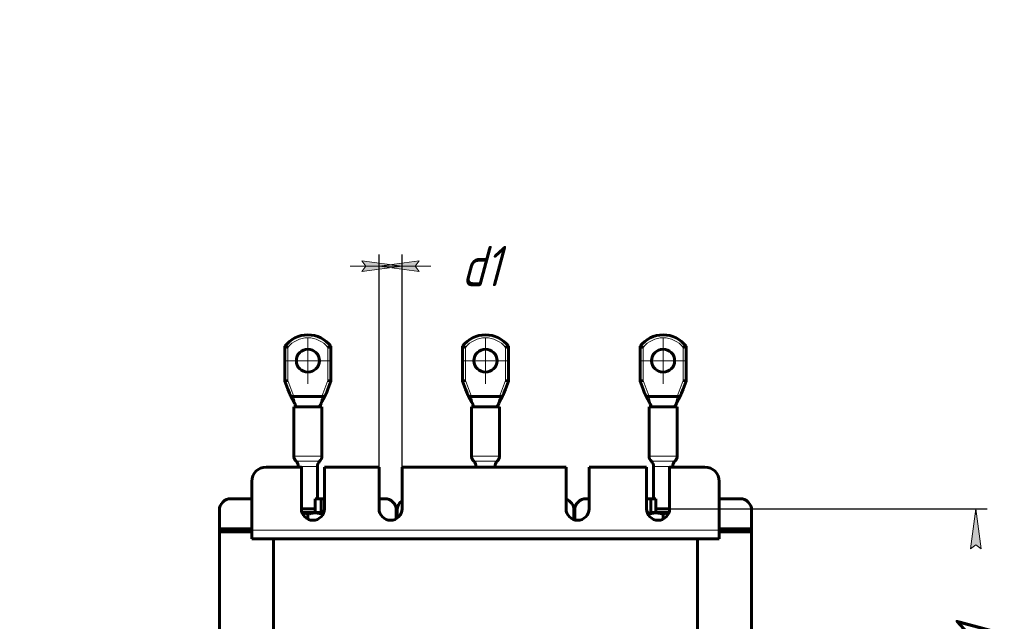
# Model space of a CAD drawing. Header units: millimetres. Extents: x 0 to 297, y 0 to 420.
# Tile 8 of 8: x 0 to 171, y 315 to 420. Entities that reach past the tile are written whole.
import ezdxf

# ---------------------------------------------------------------- set-up
doc = ezdxf.new("R2010")
doc.units = ezdxf.units.MM
for name, pattern in [('K5LT_AXLED', [12, 7.5, -1.5, 1.5, -1.5]), ('K5LT_BASIC', [0]), ('K5LT_THIN', [0])]:
    doc.linetypes.add(name, pattern=pattern)
doc.layers.add('Системный слой', color=7, linetype='Continuous')
doc.styles.add('KDIMTEXTSTYLE', font='GOST_AU.SHX', dxfattribs={"width": 0.96, "oblique": 15, "height": 5})
doc.dimstyles.new('KDIMSTYLE (0.50)', dxfattribs={"dimtxt": 5, "dimasz": 1, "dimexe": 2, "dimexo": 0, "dimgap": 1, "dimtad": 1, "dimlfac": 2, "dimtxsty": 'KDIMTEXTSTYLE', "dimsah": 1, "dimcen": 0, "dimdle": 1, "dimadec": 0, "dimazin": 0, "dimtfac": 0.667, "dimtmove": 0, "dimatfit": 3, "dimfxl": 1, "dimtvp": 1, "dimtolj": 1, "dimtzin": 0, "dimarcsym": 0})

# ---------------------------------------------------------------- blocks, each defined once
blk = doc.blocks.new('U70')
at = {"layer": 'Системный слой', "color": 150, "linetype": 'K5LT_BASIC', "lineweight": 60, "true_color": 0x0080ff}
for p, q in [((108.78, 354.69), (108.77, 354.71)), ((108.79, 354.67), (108.78, 354.69)), ((108.8, 354.65), (108.79, 354.67)), ((108.93, 354.5), (108.8, 354.65)), ((109.11, 354.46), (108.93, 354.5)), ((109.34, 354.49), (109.11, 354.46))]:
    blk.add_line(p, q, dxfattribs=at)
blk = doc.blocks.new('U71')
at = {"layer": 'Системный слой', "color": 150, "linetype": 'K5LT_BASIC', "lineweight": 60, "true_color": 0x0080ff}
for p, q in [((114.33, 354.49), (114.56, 354.46)), ((114.56, 354.46), (114.74, 354.5)), ((114.74, 354.5), (114.87, 354.65)), ((114.87, 354.65), (114.88, 354.67)), ((114.88, 354.69), (114.89, 354.71)), ((114.88, 354.67), (114.88, 354.69))]:
    blk.add_line(p, q, dxfattribs=at)
blk = doc.blocks.new('U72')
at = {"layer": 'Системный слой', "color": 150, "linetype": 'K5LT_BASIC', "lineweight": 60, "true_color": 0x0080ff}
for p, q in [((109.87, 352.71), (109.88, 352.69)), ((109.88, 352.69), (109.89, 352.67)), ((109.89, 352.67), (109.89, 352.64))]:
    blk.add_line(p, q, dxfattribs=at)
blk = doc.blocks.new('U73')
at = {"layer": 'Системный слой', "color": 150, "linetype": 'K5LT_BASIC', "lineweight": 60, "true_color": 0x0080ff}
for p, q in [((113.79, 352.69), (113.78, 352.67)), ((113.78, 352.67), (113.78, 352.64)), ((113.8, 352.71), (113.79, 352.69))]:
    blk.add_line(p, q, dxfattribs=at)
blk = doc.blocks.new('U74')
at = {"layer": 'Системный слой', "color": 150, "linetype": 'K5LT_BASIC', "lineweight": 60, "true_color": 0x0080ff}
for p, q in [((47.03, 354.69), (47.02, 354.71)), ((47.04, 354.67), (47.03, 354.69)), ((47.05, 354.65), (47.04, 354.67)), ((47.18, 354.5), (47.05, 354.65)), ((47.36, 354.46), (47.18, 354.5)), ((47.59, 354.49), (47.36, 354.46))]:
    blk.add_line(p, q, dxfattribs=at)
blk = doc.blocks.new('U75')
at = {"layer": 'Системный слой', "color": 150, "linetype": 'K5LT_BASIC', "lineweight": 60, "true_color": 0x0080ff}
for p, q in [((52.58, 354.49), (52.81, 354.46)), ((52.81, 354.46), (52.99, 354.5)), ((52.99, 354.5), (53.12, 354.65)), ((53.12, 354.65), (53.13, 354.67)), ((53.13, 354.69), (53.14, 354.71)), ((53.13, 354.67), (53.13, 354.69))]:
    blk.add_line(p, q, dxfattribs=at)
blk = doc.blocks.new('U76')
at = {"layer": 'Системный слой', "color": 150, "linetype": 'K5LT_BASIC', "lineweight": 60, "true_color": 0x0080ff}
for p, q in [((48.12, 352.71), (48.13, 352.69)), ((48.13, 352.69), (48.14, 352.67)), ((48.14, 352.67), (48.14, 352.64))]:
    blk.add_line(p, q, dxfattribs=at)
blk = doc.blocks.new('U77')
at = {"layer": 'Системный слой', "color": 150, "linetype": 'K5LT_BASIC', "lineweight": 60, "true_color": 0x0080ff}
for p, q in [((52.04, 352.69), (52.03, 352.67)), ((52.03, 352.67), (52.03, 352.64)), ((52.05, 352.71), (52.04, 352.69))]:
    blk.add_line(p, q, dxfattribs=at)
blk = doc.blocks.new('U78')
at = {"layer": 'Системный слой', "color": 150, "linetype": 'K5LT_BASIC', "lineweight": 60, "true_color": 0x0080ff}
for p, q in [((77.91, 354.69), (77.9, 354.71)), ((77.92, 354.67), (77.91, 354.69)), ((77.93, 354.65), (77.92, 354.67)), ((78.05, 354.5), (77.93, 354.65)), ((78.24, 354.46), (78.05, 354.5)), ((78.46, 354.49), (78.24, 354.46))]:
    blk.add_line(p, q, dxfattribs=at)
blk = doc.blocks.new('U79')
at = {"layer": 'Системный слой', "color": 150, "linetype": 'K5LT_BASIC', "lineweight": 60, "true_color": 0x0080ff}
for p, q in [((83.45, 354.49), (83.68, 354.46)), ((83.68, 354.46), (83.86, 354.5)), ((83.86, 354.5), (83.99, 354.65)), ((83.99, 354.65), (84, 354.67)), ((84, 354.67), (84.01, 354.69)), ((84.01, 354.69), (84.02, 354.71))]:
    blk.add_line(p, q, dxfattribs=at)
blk = doc.blocks.new('U80')
at = {"layer": 'Системный слой', "color": 150, "linetype": 'K5LT_BASIC', "lineweight": 60, "true_color": 0x0080ff}
for p, q in [((79, 352.71), (79.01, 352.69)), ((79.01, 352.69), (79.01, 352.67)), ((79.01, 352.67), (79.02, 352.64))]:
    blk.add_line(p, q, dxfattribs=at)
blk = doc.blocks.new('U81')
at = {"layer": 'Системный слой', "color": 150, "linetype": 'K5LT_BASIC', "lineweight": 60, "true_color": 0x0080ff}
for p, q in [((82.91, 352.67), (82.9, 352.64)), ((82.92, 352.71), (82.91, 352.69)), ((82.91, 352.69), (82.91, 352.67))]:
    blk.add_line(p, q, dxfattribs=at)
blk = doc.blocks.new('U82')
at = {"layer": 'Системный слой', "color": 7, "linetype": 'K5LT_THIN', "lineweight": 18}
for p, q in [((109.33, 353.63), (109.33, 353.63)), ((109.33, 353.63), (109.51, 353.31)), ((109.51, 353.31), (109.69, 352.99)), ((109.69, 352.99), (109.89, 352.67))]:
    blk.add_line(p, q, dxfattribs=at)
blk = doc.blocks.new('U83')
at = {"layer": 'Системный слой', "color": 7, "linetype": 'K5LT_THIN', "lineweight": 18}
for p, q in [((113.98, 352.99), (113.78, 352.67)), ((114.16, 353.31), (113.98, 352.99)), ((114.33, 353.63), (114.16, 353.31)), ((114.33, 353.63), (114.33, 353.63))]:
    blk.add_line(p, q, dxfattribs=at)
blk = doc.blocks.new('U84')
at = {"layer": 'Системный слой', "color": 7, "linetype": 'K5LT_THIN', "lineweight": 18}
for p, q in [((110.31, 352.69), (109.87, 352.71)), ((111.01, 352.66), (110.31, 352.69)), ((111.83, 352.64), (111.01, 352.66)), ((112.42, 352.65), (111.83, 352.64)), ((113.16, 352.68), (112.42, 352.65)), ((113.69, 352.71), (113.16, 352.68)), ((113.8, 352.71), (113.69, 352.71))]:
    blk.add_line(p, q, dxfattribs=at)
blk = doc.blocks.new('U85')
at = {"layer": 'Системный слой', "color": 7, "linetype": 'K5LT_THIN', "lineweight": 18}
for p, q in [((47.58, 353.63), (47.58, 353.63)), ((47.58, 353.63), (47.76, 353.31)), ((47.76, 353.31), (47.94, 352.99)), ((47.94, 352.99), (48.14, 352.67))]:
    blk.add_line(p, q, dxfattribs=at)
blk = doc.blocks.new('U86')
at = {"layer": 'Системный слой', "color": 7, "linetype": 'K5LT_THIN', "lineweight": 18}
for p, q in [((52.23, 352.99), (52.03, 352.67)), ((52.41, 353.31), (52.23, 352.99)), ((52.58, 353.63), (52.41, 353.31)), ((52.58, 353.63), (52.58, 353.63))]:
    blk.add_line(p, q, dxfattribs=at)
blk = doc.blocks.new('U87')
at = {"layer": 'Системный слой', "color": 7, "linetype": 'K5LT_THIN', "lineweight": 18}
for p, q in [((48.56, 352.69), (48.12, 352.71)), ((49.26, 352.66), (48.56, 352.69)), ((50.08, 352.64), (49.26, 352.66)), ((50.67, 352.65), (50.08, 352.64)), ((51.41, 352.68), (50.67, 352.65)), ((51.94, 352.71), (51.41, 352.68)), ((52.05, 352.71), (51.94, 352.71))]:
    blk.add_line(p, q, dxfattribs=at)
blk = doc.blocks.new('U88')
at = {"layer": 'Системный слой', "color": 7, "linetype": 'K5LT_THIN', "lineweight": 18}
for p, q in [((78.46, 353.63), (78.46, 353.63)), ((78.46, 353.63), (78.63, 353.31)), ((78.63, 353.31), (78.81, 352.99)), ((78.81, 352.99), (79.01, 352.67))]:
    blk.add_line(p, q, dxfattribs=at)
blk = doc.blocks.new('U89')
at = {"layer": 'Системный слой', "color": 7, "linetype": 'K5LT_THIN', "lineweight": 18}
for p, q in [((83.1, 352.99), (82.91, 352.67)), ((83.29, 353.31), (83.1, 352.99)), ((83.46, 353.63), (83.29, 353.31)), ((83.46, 353.63), (83.46, 353.63))]:
    blk.add_line(p, q, dxfattribs=at)
blk = doc.blocks.new('U90')
at = {"layer": 'Системный слой', "color": 7, "linetype": 'K5LT_THIN', "lineweight": 18}
for p, q in [((79.44, 352.69), (79, 352.71)), ((80.13, 352.66), (79.44, 352.69)), ((80.96, 352.64), (80.13, 352.66)), ((81.54, 352.65), (80.96, 352.64)), ((82.29, 352.68), (81.54, 352.65)), ((82.82, 352.71), (82.29, 352.68)), ((82.92, 352.71), (82.82, 352.71))]:
    blk.add_line(p, q, dxfattribs=at)
blk = doc.blocks.new('U93')
at = {"layer": 'Системный слой', "color": 150, "linetype": 'K5LT_BASIC', "lineweight": 60, "true_color": 0x0080ff}
for p, q in [((111.83, 334.29), (109.46, 334.29)), ((112.85, 334.29), (111.83, 334.29))]:
    blk.add_line(p, q, dxfattribs=at)
blk = doc.blocks.new('U94')
at = {"layer": 'Системный слой', "color": 150, "linetype": 'K5LT_BASIC', "lineweight": 60, "true_color": 0x0080ff}
for p, q in [((50.08, 334.29), (49.07, 334.29)), ((52.46, 334.29), (50.08, 334.29))]:
    blk.add_line(p, q, dxfattribs=at)
blk = doc.blocks.new('U95')
at = {"layer": 'Системный слой', "color": 150, "linetype": 'K5LT_BASIC', "lineweight": 60, "true_color": 0x0080ff}
for p, q in [((112.16, 334.09), (111.83, 334)), ((112.49, 334.17), (112.16, 334.09)), ((112.82, 334.21), (112.49, 334.17))]:
    blk.add_line(p, q, dxfattribs=at)
blk = doc.blocks.new('U96')
at = {"layer": 'Системный слой', "color": 150, "linetype": 'K5LT_BASIC', "lineweight": 60, "true_color": 0x0080ff}
for p, q in [((49.43, 334.17), (49.1, 334.21)), ((49.76, 334.09), (49.43, 334.17)), ((50.08, 334), (49.76, 334.09))]:
    blk.add_line(p, q, dxfattribs=at)
blk = doc.blocks.new('KDIMARROW_02')
at = {"layer": 'Системный слой'}
blk.add_hatch(color=0, dxfattribs=at).paths.add_polyline_path([(6.3, 0), (7, 0.92), (0, 0), (7, -0.92)])
at = {"layer": 'Системный слой', "color": 0, "linetype": 'K5LT_THIN', "lineweight": 18}
for p, q in [((0, 0), (-1, 0)), ((7, 0.92), (0, 0)), ((0, 0), (7, -0.92)), ((0, 0), (9, 0)), ((6.3, 0), (7, 0.92)), ((7, -0.92), (6.3, 0))]:
    blk.add_line(p, q, dxfattribs=at)
blk = doc.blocks.new('KDIMARROW_01')
at = {"layer": 'Системный слой'}
blk.add_hatch(color=0, dxfattribs=at).paths.add_polyline_path([(0, 0), (-7, 0.92), (-6.3, 0), (-7, -0.92)])
at = {"layer": 'Системный слой', "color": 0, "linetype": 'K5LT_THIN', "lineweight": 18}
for p, q in [((-6.3, 0), (-7, 0.92)), ((-7, 0.92), (0, 0)), ((0, 0), (-7, -0.92)), ((-7, -0.92), (-6.3, 0)), ((0, 0), (-1, 0))]:
    blk.add_line(p, q, dxfattribs=at)
blk = doc.blocks.new('U97')
at = {"layer": 'Системный слой', "color": 30, "linetype": 'K5LT_AXLED', "lineweight": 18, "true_color": 0xff8000}
for q in [(50.08, 364.69), (46.08, 360.69), (54.08, 360.69), (50.08, 356.69)]:
    blk.add_line((50.08, 360.69), q, dxfattribs=at)
blk = doc.blocks.new('U98')
at = {"layer": 'Системный слой', "color": 30, "linetype": 'K5LT_AXLED', "lineweight": 18, "true_color": 0xff8000}
for q in [(80.96, 364.69), (76.96, 360.69), (84.96, 360.69), (80.96, 356.69)]:
    blk.add_line((80.96, 360.69), q, dxfattribs=at)
blk = doc.blocks.new('U99')
at = {"layer": 'Системный слой', "color": 30, "linetype": 'K5LT_AXLED', "lineweight": 18, "true_color": 0xff8000}
for q in [(111.83, 364.69), (107.83, 360.69), (115.83, 360.69), (111.83, 356.69)]:
    blk.add_line((111.83, 360.69), q, dxfattribs=at)

msp = doc.modelspace()

# ---------------------------------------------------------------- linework, layer by layer
at = {"layer": 'Системный слой', "color": 150, "linetype": 'K5LT_BASIC', "lineweight": 60, "true_color": 0x0080ff}
for p, q in [((46.0836, 357.1417), (46.0836, 363.1914)), ((54.0836, 363.1914), (54.0836, 357.1417)), ((76.9586, 357.1417), (76.9586, 363.1914)), ((84.9586, 363.1914), (84.9586, 357.1417)), ((107.8336, 357.1417), (107.8336, 363.1914)), ((115.8336, 363.1914), (115.8336, 357.1417)), ((46.6086, 357.2378), (46.0836, 357.1417)), ((46.6092, 355.7545), (46.0836, 357.1417)), ((54.0836, 357.1417), (53.5581, 355.7545)), ((54.0836, 357.1417), (53.5586, 357.2378)), ((77.4836, 357.2378), (76.9586, 357.1417)), ((77.4842, 355.7545), (76.9586, 357.1417)), ((84.9586, 357.1417), (84.4331, 355.7545)), ((84.9586, 357.1417), (84.4336, 357.2378)), ((108.3586, 357.2378), (107.8336, 357.1417)), ((108.3592, 355.7545), (107.8336, 357.1417)), ((115.8336, 357.1417), (115.3081, 355.7545)), ((115.8336, 357.1417), (115.3086, 357.2378)), ((46.871, 355.0634), (46.6092, 355.7545)), ((47.6491, 354.4914), (52.5181, 354.4914)), ((53.5581, 355.7545), (53.2963, 355.0634)), ((77.746, 355.0634), (77.4842, 355.7545)), ((78.5241, 354.4914), (83.3931, 354.4914)), ((84.4331, 355.7545), (84.1713, 355.0634)), ((108.621, 355.0634), (108.3592, 355.7545)), ((109.3991, 354.4914), (114.2681, 354.4914)), ((115.3081, 355.7545), (115.0463, 355.0634)), ((47.5822, 353.6334), (47.5823, 353.6334)), ((47.6336, 352.6414), (52.5336, 352.6414)), ((47.6336, 344.1075), (47.6336, 352.6414)), ((52.5336, 344.1075), (52.5336, 352.6414)), ((52.585, 353.6334), (52.585, 353.6334)), ((78.4572, 353.6334), (78.4573, 353.6334)), ((78.5086, 352.6414), (83.4086, 352.6414)), ((78.5086, 344.1075), (78.5086, 352.6414)), ((83.4086, 344.1075), (83.4086, 352.6414)), ((83.46, 353.6334), (83.46, 353.6334)), ((109.3322, 353.6334), (109.3323, 353.6334)), ((109.3836, 352.6414), (114.2836, 352.6414)), ((109.3836, 344.1075), (109.3836, 352.6414)), ((114.2836, 344.1075), (114.2836, 352.6414)), ((114.335, 353.6334), (114.335, 353.6334)), ((48.4336, 342.1914), (48.4336, 342.2745)), ((51.7336, 336.6914), (51.7336, 342.2745)), ((79.3086, 342.1914), (79.3086, 342.2745)), ((82.6086, 342.1914), (82.6086, 342.2745)), ((110.1836, 336.6914), (110.1836, 342.2745)), ((113.4836, 342.1914), (113.4836, 342.2745)), ((42.8336, 342.1914), (48.9586, 342.1914)), ((48.9586, 342.1914), (48.9586, 334.9414)), ((52.9586, 334.9414), (52.9586, 342.1914)), ((52.9586, 342.1914), (62.4586, 342.1914)), ((62.4586, 342.1914), (62.4586, 334.9414)), ((66.4586, 342.1914), (94.9586, 342.1914)), ((66.4586, 334.9414), (66.4586, 342.1914)), ((94.9586, 342.1914), (94.9586, 334.9414)), ((98.9586, 342.1914), (108.9586, 342.1914)), ((98.9586, 334.9414), (98.9586, 342.1914)), ((108.9586, 342.1914), (108.9586, 334.9414)), ((112.9586, 334.9414), (112.9586, 342.1914)), ((112.9586, 342.1914), (119.0836, 342.1914)), ((40.3336, 331.1914), (40.3336, 339.6914)), ((121.5836, 339.6914), (121.5836, 331.1914)), ((40.3336, 336.6914), (36.7086, 336.6914)), ((51.3336, 334.2914), (51.3336, 336.6914)), ((52.3961, 336.6914), (51.3336, 336.6914)), ((52.3961, 336.6914), (52.3961, 334.2914)), ((52.9586, 336.6914), (52.3961, 336.6914)), ((63.4586, 336.6914), (62.4586, 336.6914)), ((98.9586, 336.6914), (98.4586, 336.6914)), ((109.7086, 336.6914), (108.9586, 336.6914)), ((109.7086, 334.2914), (109.7086, 336.6914)), ((110.5836, 336.6914), (109.7086, 336.6914)), ((110.5836, 336.6914), (110.5836, 334.2914)), ((125.2086, 336.6914), (121.5836, 336.6914)), ((34.7086, 334.6914), (34.7086, 331.4414)), ((48.9586, 334.9414), (51.3336, 334.9414)), ((50.0836, 333.1429), (50.0836, 333.9959)), ((52.5836, 334.2192), (52.4586, 334.2914)), ((52.5836, 334.2192), (52.5836, 333.9959)), ((52.5836, 333.7754), (52.5836, 333.9959)), ((65.4586, 333.2093), (65.4586, 334.6914)), ((65.5836, 334.6914), (65.5836, 333.2878)), ((96.3336, 333.0415), (96.3336, 334.6914)), ((96.4586, 334.6914), (96.4586, 333.0049)), ((109.3336, 334.2192), (109.4586, 334.2914)), ((109.3336, 333.9959), (109.3336, 334.2192)), ((109.3336, 333.7754), (109.3336, 333.9959)), ((110.5836, 334.9414), (112.9586, 334.9414)), ((111.8336, 333.1429), (111.8336, 333.9959)), ((127.2086, 331.4414), (127.2086, 334.6914)), ((34.7086, 331.4414), (34.7086, 330.9414)), ((34.7086, 331.4414), (36.5746, 331.4414)), ((36.5746, 330.9414), (34.7086, 330.9414)), ((34.7086, 330.9414), (34.7086, 291.4414)), ((40.3336, 331.4414), (36.5746, 331.4414)), ((36.5746, 331.4414), (36.5746, 330.9414)), ((36.5746, 330.9414), (40.3336, 330.9414)), ((40.3336, 329.6914), (40.3336, 331.1914)), ((125.3426, 331.4414), (121.5836, 331.4414)), ((121.5836, 331.1914), (121.5836, 329.6914)), ((121.5836, 330.9414), (125.3426, 330.9414)), ((125.3426, 330.9414), (125.3426, 331.4414)), ((125.3426, 331.4414), (127.2086, 331.4414)), ((127.2086, 330.9414), (125.3426, 330.9414)), ((127.2086, 330.9414), (127.2086, 331.4414)), ((127.2086, 291.4414), (127.2086, 330.9414)), ((121.5836, 329.6914), (40.3336, 329.6914)), ((44.0836, 329.6914), (117.8336, 329.6914)), ((44.0836, 292.6914), (44.0836, 329.6914)), ((117.8336, 292.6914), (117.8336, 329.6914))]:
    msp.add_line(p, q, dxfattribs=at)
at = {"layer": 'Системный слой', "color": 7, "linetype": 'K5LT_THIN', "lineweight": 18}
for p, q in [((46.6086, 357.2378), (46.6086, 363.0109)), ((53.5586, 363.0109), (53.5586, 357.2378)), ((77.4836, 357.2378), (77.4836, 363.0109)), ((84.4336, 363.0109), (84.4336, 357.2378)), ((108.3586, 357.2378), (108.3586, 363.0109)), ((115.3086, 363.0109), (115.3086, 357.2378)), ((47.6491, 354.4914), (46.6086, 357.2378)), ((53.5586, 357.2378), (52.5181, 354.4914)), ((78.5241, 354.4914), (77.4836, 357.2378)), ((84.4336, 357.2378), (83.3931, 354.4914)), ((109.3991, 354.4914), (108.3586, 357.2378)), ((115.3086, 357.2378), (114.2681, 354.4914)), ((47.6336, 344.1075), (52.5336, 344.1075)), ((78.5086, 344.1075), (83.4086, 344.1075)), ((109.3836, 344.1075), (114.2836, 344.1075)), ((48.0336, 343.191), (52.1336, 343.191)), ((48.4336, 342.2745), (51.7336, 342.2745)), ((78.9086, 343.191), (83.0086, 343.191)), ((79.3086, 342.2745), (82.6086, 342.2745)), ((109.7836, 343.191), (113.8836, 343.191)), ((110.1836, 342.2745), (113.4836, 342.2745)), ((40.3336, 331.1914), (121.5836, 331.1914))]:
    msp.add_line(p, q, dxfattribs=at)
at = {"layer": 'Системный слой', "color": 150, "linetype": 'K5LT_BASIC', "lineweight": 60, "true_color": 0x0080ff}
for centre in [(50.0836, 360.6914), (80.9586, 360.6914), (111.8336, 360.6914)]:
    msp.add_circle(centre, 2, dxfattribs=at)
for centre, radius, start, end in [((50.0836, 360.1914), 5, 36.869898, 143.130102), ((80.9586, 360.1914), 5, 36.869898, 143.130102), ((111.8336, 360.1914), 5, 36.869898, 143.130102), ((48.8836, 344.1075), 1.25, 180, 227.156357), ((51.2836, 344.1075), 1.25, 312.843643, 0), ((51.2836, 344.1075), 1.25, 312.843643, 0), ((79.7586, 344.1075), 1.25, 180, 227.156357), ((82.1586, 344.1075), 1.25, 312.843643, 0), ((82.1586, 344.1075), 1.25, 312.843643, 0), ((110.6336, 344.1075), 1.25, 180, 227.156357), ((113.0336, 344.1075), 1.25, 312.843643, 0), ((113.0336, 344.1075), 1.25, 312.843643, 0), ((47.1836, 342.2745), 1.25, 0, 47.156357), ((52.9836, 342.2745), 1.25, 132.843643, 180), ((78.0586, 342.2745), 1.25, 0, 47.156357), ((83.8586, 342.2745), 1.25, 132.843643, 180), ((108.9336, 342.2745), 1.25, 0, 47.156357), ((114.7336, 342.2745), 1.25, 132.843643, 180), ((42.8336, 339.6914), 2.5, 90, 180), ((119.0836, 339.6914), 2.5, 0, 90), ((36.7086, 334.6914), 2, 90, 180), ((63.4586, 334.6914), 2, 0, 90), ((67.5836, 334.6914), 2, 124.228866, 180), ((94.3336, 334.6914), 2, 0, 71.790043), ((98.4586, 334.6914), 2, 90, 180), ((125.2086, 334.6914), 2, 0, 90), ((50.9586, 334.9414), 2, 180, 0), ((64.4586, 334.9414), 2, 180, 0), ((96.9586, 334.9414), 2, 180, 0), ((110.9586, 334.9414), 2, 180, 0)]:
    msp.add_arc(centre, radius, start, end, dxfattribs=at)
at = {"layer": 'Системный слой', "color": 7, "linetype": 'K5LT_THIN', "lineweight": 18}
for centre in [(50.0836, 360.1914), (80.9586, 360.1914), (111.8336, 360.1914)]:
    msp.add_arc(centre, 4.475, 39.055472, 140.944528, dxfattribs=at)
at = {"layer": 'Системный слой', "color": 150, "linetype": 'K5LT_BASIC', "lineweight": 60, "true_color": 0x0080ff}
for points, knots in [([(46.0836, 363.1914), (46.0837, 363.1913), (46.0864, 363.1904), (46.0988, 363.1863), (46.1245, 363.1777), (46.1647, 363.1642), (46.239, 363.1392), (46.3364, 363.106), (46.4718, 363.0592), (46.5621, 363.0274), (46.6086, 363.0109)], [0, 0, 0, 0, 0.86163606, 1.72209731, 2.54183949, 4.12195119, 5.06774099, 7.28019254, 9.07958638, 11, 11, 11, 11]), ([(54.0836, 363.1914), (54.0836, 363.1913), (54.0808, 363.1904), (54.0685, 363.1863), (54.0427, 363.1777), (54.0025, 363.1642), (53.9283, 363.1392), (53.8308, 363.106), (53.6954, 363.0592), (53.6051, 363.0274), (53.5586, 363.0109)], [0, 0, 0, 0, 0.86163606, 1.72209731, 2.54183949, 4.12195119, 5.06774099, 7.28019255, 9.07958639, 11, 11, 11, 11]), ([(76.9586, 363.1914), (76.9587, 363.1913), (76.9614, 363.1904), (76.9738, 363.1863), (76.9995, 363.1777), (77.0397, 363.1642), (77.114, 363.1392), (77.2114, 363.106), (77.3468, 363.0592), (77.4371, 363.0274), (77.4836, 363.0109)], [0, 0, 0, 0, 0.86163606, 1.72209731, 2.54183949, 4.12195119, 5.06774099, 7.28019254, 9.07958638, 11, 11, 11, 11]), ([(84.9586, 363.1914), (84.9586, 363.1913), (84.9558, 363.1904), (84.9435, 363.1863), (84.9177, 363.1777), (84.8775, 363.1642), (84.8033, 363.1392), (84.7058, 363.106), (84.5704, 363.0592), (84.4801, 363.0274), (84.4336, 363.0109)], [0, 0, 0, 0, 0.86163606, 1.72209731, 2.54183949, 4.12195119, 5.06774099, 7.28019255, 9.07958639, 11, 11, 11, 11]), ([(107.8336, 363.1914), (107.8337, 363.1913), (107.8364, 363.1904), (107.8488, 363.1863), (107.8745, 363.1777), (107.9147, 363.1642), (107.989, 363.1392), (108.0864, 363.106), (108.2218, 363.0592), (108.3121, 363.0274), (108.3586, 363.0109)], [0, 0, 0, 0, 0.86163606, 1.72209731, 2.54183949, 4.12195119, 5.06774099, 7.28019254, 9.07958638, 11, 11, 11, 11]), ([(115.8336, 363.1914), (115.8336, 363.1913), (115.8308, 363.1904), (115.8185, 363.1863), (115.7927, 363.1777), (115.7525, 363.1642), (115.6783, 363.1392), (115.5808, 363.106), (115.4454, 363.0592), (115.3551, 363.0274), (115.3086, 363.0109)], [0, 0, 0, 0, 0.86163606, 1.72209731, 2.54183949, 4.12195119, 5.06774099, 7.28019255, 9.07958639, 11, 11, 11, 11]), ([(47.0241, 354.7059), (47.0137, 354.7294), (46.9922, 354.7779), (46.959, 354.8537), (46.9264, 354.9292), (46.9022, 354.9864), (46.8847, 355.0286), (46.8762, 355.0496), (46.8717, 355.0614), (46.871, 355.0634)], [0, 0, 0, 0, 1.91107655, 3.95308582, 6.2014927, 8.1115622, 8.78965269, 9.79044869, 10, 10, 10, 10]), ([(47.0508, 354.65), (47.0761, 354.6008), (47.1014, 354.5518), (47.1631, 354.4321), (47.1996, 354.3616), (47.2727, 354.2207), (47.3094, 354.1503), (47.3829, 354.0097), (47.4198, 353.9395), (47.4663, 353.8513), (47.4759, 353.8332), (47.4878, 353.8108), (47.4901, 353.8064), (47.4946, 353.7979), (47.4968, 353.7938), (47.5033, 353.7815), (47.5077, 353.7732), (47.5207, 353.7488), (47.5294, 353.7325), (47.5528, 353.6886), (47.5675, 353.661), (47.5823, 353.6334)], [0.73246159, 0.73246159, 0.73246159, 0.73246159, 3.66230797, 3.66230797, 7.86230797, 7.86230797, 12.06230797, 12.06230797, 16.26230797, 16.26230797, 17.34972996, 17.34972996, 17.61264852, 17.61264852, 17.85963135, 17.85963135, 18.35359703, 18.35359703, 19.33356064, 19.33356064, 21, 21, 21, 21]), ([(53.1164, 354.6498), (53.0909, 354.6003), (53.0656, 354.5513), (53.0037, 354.4313), (52.9673, 354.361), (52.8941, 354.22), (52.8575, 354.1495), (52.7839, 354.009), (52.7471, 353.9388), (52.7007, 353.8509), (52.6912, 353.833), (52.6794, 353.8108), (52.6771, 353.8064), (52.6726, 353.7979), (52.6704, 353.7938), (52.6639, 353.7815), (52.6595, 353.7733), (52.6465, 353.7488), (52.6379, 353.7325), (52.6145, 353.6886), (52.5998, 353.661), (52.585, 353.6334)], [0.73525945, 0.73525945, 0.73525945, 0.73525945, 3.67629727, 3.67629727, 7.87629727, 7.87629727, 12.07629727, 12.07629727, 16.27629727, 16.27629727, 17.34957843, 17.34957843, 17.61249675, 17.61249675, 17.85947936, 17.85947936, 18.3534446, 18.3534446, 19.33340735, 19.33340735, 21, 21, 21, 21]), ([(53.1431, 354.7059), (53.1536, 354.7294), (53.1751, 354.7779), (53.2083, 354.8537), (53.2409, 354.9292), (53.2651, 354.9864), (53.2825, 355.0286), (53.291, 355.0496), (53.2955, 355.0614), (53.2963, 355.0634)], [0, 0, 0, 0, 1.91112864, 3.95315738, 6.2015472, 8.11158639, 8.78966867, 9.7904523, 10, 10, 10, 10]), ([(77.8991, 354.7059), (77.8887, 354.7294), (77.8672, 354.7779), (77.834, 354.8537), (77.8014, 354.9292), (77.7772, 354.9864), (77.7597, 355.0286), (77.7512, 355.0496), (77.7467, 355.0614), (77.746, 355.0634)], [0, 0, 0, 0, 1.91107655, 3.95308582, 6.2014927, 8.1115622, 8.78965269, 9.79044869, 10, 10, 10, 10]), ([(77.9258, 354.65), (77.9511, 354.6008), (77.9764, 354.5518), (78.0381, 354.4321), (78.0746, 354.3616), (78.1477, 354.2207), (78.1844, 354.1503), (78.2579, 354.0097), (78.2948, 353.9395), (78.3413, 353.8513), (78.3509, 353.8332), (78.3628, 353.8108), (78.3651, 353.8064), (78.3696, 353.7979), (78.3718, 353.7938), (78.3783, 353.7815), (78.3827, 353.7732), (78.3957, 353.7488), (78.4044, 353.7325), (78.4278, 353.6886), (78.4425, 353.661), (78.4573, 353.6334)], [0.73246159, 0.73246159, 0.73246159, 0.73246159, 3.66230797, 3.66230797, 7.86230797, 7.86230797, 12.06230797, 12.06230797, 16.26230797, 16.26230797, 17.34972996, 17.34972996, 17.61264852, 17.61264852, 17.85963135, 17.85963135, 18.35359703, 18.35359703, 19.33356064, 19.33356064, 21, 21, 21, 21]), ([(83.9914, 354.6498), (83.9659, 354.6003), (83.9406, 354.5513), (83.8787, 354.4313), (83.8423, 354.361), (83.7691, 354.22), (83.7325, 354.1495), (83.6589, 354.009), (83.6221, 353.9388), (83.5757, 353.8509), (83.5662, 353.833), (83.5544, 353.8108), (83.5521, 353.8064), (83.5476, 353.7979), (83.5454, 353.7938), (83.5389, 353.7815), (83.5345, 353.7733), (83.5215, 353.7488), (83.5129, 353.7325), (83.4895, 353.6886), (83.4748, 353.661), (83.46, 353.6334)], [0.73525945, 0.73525945, 0.73525945, 0.73525945, 3.67629727, 3.67629727, 7.87629727, 7.87629727, 12.07629727, 12.07629727, 16.27629727, 16.27629727, 17.34957843, 17.34957843, 17.61249675, 17.61249675, 17.85947936, 17.85947936, 18.3534446, 18.3534446, 19.33340735, 19.33340735, 21, 21, 21, 21]), ([(84.0181, 354.7059), (84.0286, 354.7294), (84.0501, 354.7779), (84.0833, 354.8537), (84.1159, 354.9292), (84.1401, 354.9864), (84.1575, 355.0286), (84.166, 355.0496), (84.1705, 355.0614), (84.1713, 355.0634)], [0, 0, 0, 0, 1.91112864, 3.95315738, 6.2015472, 8.11158639, 8.78966867, 9.7904523, 10, 10, 10, 10]), ([(108.7741, 354.7059), (108.7637, 354.7294), (108.7422, 354.7779), (108.709, 354.8537), (108.6764, 354.9292), (108.6522, 354.9864), (108.6347, 355.0286), (108.6262, 355.0496), (108.6217, 355.0614), (108.621, 355.0634)], [0, 0, 0, 0, 1.91107655, 3.95308582, 6.2014927, 8.1115622, 8.78965269, 9.79044869, 10, 10, 10, 10]), ([(108.8008, 354.65), (108.8261, 354.6008), (108.8514, 354.5518), (108.9131, 354.4321), (108.9496, 354.3616), (109.0227, 354.2207), (109.0594, 354.1503), (109.1329, 354.0097), (109.1698, 353.9395), (109.2163, 353.8513), (109.2259, 353.8332), (109.2378, 353.8108), (109.2401, 353.8064), (109.2446, 353.7979), (109.2468, 353.7938), (109.2533, 353.7815), (109.2577, 353.7732), (109.2707, 353.7488), (109.2794, 353.7325), (109.3028, 353.6886), (109.3175, 353.661), (109.3323, 353.6334)], [0.73246159, 0.73246159, 0.73246159, 0.73246159, 3.66230797, 3.66230797, 7.86230797, 7.86230797, 12.06230797, 12.06230797, 16.26230797, 16.26230797, 17.34972996, 17.34972996, 17.61264852, 17.61264852, 17.85963135, 17.85963135, 18.35359703, 18.35359703, 19.33356064, 19.33356064, 21, 21, 21, 21]), ([(114.8664, 354.6498), (114.8409, 354.6003), (114.8156, 354.5513), (114.7537, 354.4313), (114.7173, 354.361), (114.6441, 354.22), (114.6075, 354.1495), (114.5339, 354.009), (114.4971, 353.9388), (114.4507, 353.8509), (114.4412, 353.833), (114.4294, 353.8108), (114.4271, 353.8064), (114.4226, 353.7979), (114.4204, 353.7938), (114.4139, 353.7815), (114.4095, 353.7733), (114.3965, 353.7488), (114.3879, 353.7325), (114.3645, 353.6886), (114.3498, 353.661), (114.335, 353.6334)], [0.73525945, 0.73525945, 0.73525945, 0.73525945, 3.67629727, 3.67629727, 7.87629727, 7.87629727, 12.07629727, 12.07629727, 16.27629727, 16.27629727, 17.34957843, 17.34957843, 17.61249675, 17.61249675, 17.85947936, 17.85947936, 18.3534446, 18.3534446, 19.33340735, 19.33340735, 21, 21, 21, 21]), ([(114.8931, 354.7059), (114.9036, 354.7294), (114.9251, 354.7779), (114.9583, 354.8537), (114.9909, 354.9292), (115.0151, 354.9864), (115.0325, 355.0286), (115.041, 355.0496), (115.0455, 355.0614), (115.0463, 355.0634)], [0, 0, 0, 0, 1.91112864, 3.95315738, 6.2015472, 8.11158639, 8.78966867, 9.7904523, 10, 10, 10, 10]), ([(47.5822, 353.6334), (47.5829, 353.6322), (47.5836, 353.6308), (47.5857, 353.6269), (47.5872, 353.624), (47.5913, 353.6163), (47.5942, 353.6108), (47.6039, 353.5925), (47.6115, 353.578), (47.6307, 353.541), (47.6438, 353.5157), (47.6714, 353.462), (47.6859, 353.4336), (47.7212, 353.3644), (47.7423, 353.3227), (47.7857, 353.2368), (47.808, 353.1928), (47.8641, 353.0811), (47.8983, 353.0128), (47.9453, 352.9189), (47.9575, 352.8944), (47.9946, 352.8201), (48.0195, 352.7702), (48.0575, 352.6939), (48.0705, 352.6677), (48.0836, 352.6414)], [1.06754405, 1.06754405, 1.06754405, 1.06754405, 1.24499134, 1.24499134, 1.55885367, 1.55885367, 2.05016328, 2.05016328, 3.03278251, 3.03278251, 4.39920483, 4.39920483, 5.76562715, 5.76562715, 7.59357056, 7.59357056, 9.42151397, 9.42151397, 12.13315344, 12.13315344, 13.09055357, 13.09055357, 15.00535384, 15.00535384, 16, 16, 16, 16]), ([(52.0836, 352.6414), (52.1123, 352.6991), (52.1408, 352.7563), (52.1974, 352.8698), (52.2255, 352.926), (52.2651, 353.0052), (52.277, 353.0288), (52.321, 353.1166), (52.3529, 353.1801), (52.4146, 353.3023), (52.4447, 353.3617), (52.4926, 353.4558), (52.5114, 353.4924), (52.5378, 353.5435), (52.5465, 353.5602), (52.5581, 353.5824), (52.5616, 353.5891), (52.5671, 353.5997), (52.5693, 353.6038), (52.5755, 353.6156), (52.5792, 353.6226), (52.5832, 353.63), (52.5841, 353.6318), (52.585, 353.6334)], [0, 0, 0, 0, 2.51203771, 2.51203771, 5.02407542, 5.02407542, 6.09624197, 6.09624197, 9.05270131, 9.05270131, 12.00916065, 12.00916065, 14.10040943, 14.10040943, 15.24356199, 15.24356199, 15.78359897, 15.78359897, 16.15668377, 16.15668377, 16.92911096, 16.92911096, 17.19489183, 17.19489183, 17.19489183, 17.19489183]), ([(78.4572, 353.6334), (78.4579, 353.6322), (78.4586, 353.6308), (78.4607, 353.6269), (78.4622, 353.624), (78.4663, 353.6163), (78.4692, 353.6108), (78.4789, 353.5925), (78.4865, 353.578), (78.5057, 353.541), (78.5188, 353.5157), (78.5464, 353.462), (78.5609, 353.4336), (78.5962, 353.3644), (78.6173, 353.3227), (78.6607, 353.2368), (78.683, 353.1928), (78.7391, 353.0811), (78.7733, 353.0128), (78.8203, 352.9189), (78.8325, 352.8944), (78.8696, 352.8201), (78.8945, 352.7702), (78.9325, 352.6939), (78.9455, 352.6677), (78.9586, 352.6414)], [1.06754405, 1.06754405, 1.06754405, 1.06754405, 1.24499134, 1.24499134, 1.55885367, 1.55885367, 2.05016328, 2.05016328, 3.03278251, 3.03278251, 4.39920483, 4.39920483, 5.76562715, 5.76562715, 7.59357056, 7.59357056, 9.42151397, 9.42151397, 12.13315344, 12.13315344, 13.09055357, 13.09055357, 15.00535384, 15.00535384, 16, 16, 16, 16]), ([(82.9586, 352.6414), (82.9873, 352.6991), (83.0158, 352.7563), (83.0724, 352.8698), (83.1005, 352.926), (83.1401, 353.0052), (83.152, 353.0288), (83.196, 353.1166), (83.2279, 353.1801), (83.2896, 353.3023), (83.3197, 353.3617), (83.3676, 353.4558), (83.3864, 353.4924), (83.4128, 353.5435), (83.4215, 353.5602), (83.4331, 353.5824), (83.4366, 353.5891), (83.4421, 353.5997), (83.4443, 353.6038), (83.4505, 353.6156), (83.4542, 353.6226), (83.4582, 353.63), (83.4591, 353.6318), (83.46, 353.6334)], [0, 0, 0, 0, 2.51203771, 2.51203771, 5.02407542, 5.02407542, 6.09624197, 6.09624197, 9.05270131, 9.05270131, 12.00916065, 12.00916065, 14.10040943, 14.10040943, 15.24356199, 15.24356199, 15.78359897, 15.78359897, 16.15668377, 16.15668377, 16.92911096, 16.92911096, 17.19489183, 17.19489183, 17.19489183, 17.19489183]), ([(109.3322, 353.6334), (109.3329, 353.6322), (109.3336, 353.6308), (109.3357, 353.6269), (109.3372, 353.624), (109.3413, 353.6163), (109.3442, 353.6108), (109.3539, 353.5925), (109.3615, 353.578), (109.3807, 353.541), (109.3938, 353.5157), (109.4214, 353.462), (109.4359, 353.4336), (109.4712, 353.3644), (109.4923, 353.3227), (109.5357, 353.2368), (109.558, 353.1928), (109.6141, 353.0811), (109.6483, 353.0128), (109.6953, 352.9189), (109.7075, 352.8944), (109.7446, 352.8201), (109.7695, 352.7702), (109.8075, 352.6939), (109.8205, 352.6677), (109.8336, 352.6414)], [1.06754405, 1.06754405, 1.06754405, 1.06754405, 1.24499134, 1.24499134, 1.55885367, 1.55885367, 2.05016328, 2.05016328, 3.03278251, 3.03278251, 4.39920483, 4.39920483, 5.76562715, 5.76562715, 7.59357056, 7.59357056, 9.42151397, 9.42151397, 12.13315344, 12.13315344, 13.09055357, 13.09055357, 15.00535384, 15.00535384, 16, 16, 16, 16]), ([(113.8336, 352.6414), (113.8623, 352.6991), (113.8908, 352.7563), (113.9474, 352.8698), (113.9755, 352.926), (114.0151, 353.0052), (114.027, 353.0288), (114.071, 353.1166), (114.1029, 353.1801), (114.1646, 353.3023), (114.1947, 353.3617), (114.2426, 353.4558), (114.2614, 353.4924), (114.2878, 353.5435), (114.2965, 353.5602), (114.3081, 353.5824), (114.3116, 353.5891), (114.3171, 353.5997), (114.3193, 353.6038), (114.3255, 353.6156), (114.3292, 353.6226), (114.3332, 353.63), (114.3341, 353.6318), (114.335, 353.6334)], [0, 0, 0, 0, 2.51203771, 2.51203771, 5.02407542, 5.02407542, 6.09624197, 6.09624197, 9.05270131, 9.05270131, 12.00916065, 12.00916065, 14.10040943, 14.10040943, 15.24356199, 15.24356199, 15.78359897, 15.78359897, 16.15668377, 16.15668377, 16.92911096, 16.92911096, 17.19489183, 17.19489183, 17.19489183, 17.19489183]), ([(52.5836, 333.9959), (52.4424, 334.043), (52.239, 334.1023), (51.9634, 334.1611), (51.7802, 334.1904), (51.6061, 334.209), (51.4521, 334.2182), (51.28, 334.2204), (51.0929, 334.2124), (50.8692, 334.1889), (50.5306, 334.1307), (50.263, 334.0557), (50.0836, 333.9959)], [0, 0, 0, 0, 2.25930858, 3.21917455, 4.30607133, 5.10050285, 5.90485943, 6.67457219, 7.74349116, 8.78035565, 10.12686713, 13, 13, 13, 13]), ([(111.8336, 333.9959), (111.6924, 334.043), (111.489, 334.1023), (111.2134, 334.1611), (111.0302, 334.1904), (110.8561, 334.209), (110.7021, 334.2182), (110.53, 334.2204), (110.3429, 334.2124), (110.1192, 334.1889), (109.7806, 334.1307), (109.513, 334.0557), (109.3336, 333.9959)], [0, 0, 0, 0, 2.25930858, 3.21917455, 4.30607133, 5.10050285, 5.90485943, 6.67457219, 7.74349116, 8.78035565, 10.12686713, 13, 13, 13, 13])]:
    msp.add_open_spline(points, degree=3, knots=knots, dxfattribs=at)
for points in [[(47.5894, 354.4858), (47.609, 354.4895), (47.6289, 354.4914), (47.6491, 354.4914)], [(52.5778, 354.4858), (52.5582, 354.4895), (52.5383, 354.4914), (52.5181, 354.4914)], [(78.4644, 354.4858), (78.484, 354.4895), (78.5039, 354.4914), (78.5241, 354.4914)], [(83.4528, 354.4858), (83.4332, 354.4895), (83.4133, 354.4914), (83.3931, 354.4914)], [(109.3394, 354.4858), (109.359, 354.4895), (109.3789, 354.4914), (109.3991, 354.4914)], [(114.3278, 354.4858), (114.3082, 354.4895), (114.2883, 354.4914), (114.2681, 354.4914)]]:
    msp.add_open_spline(points, degree=3, dxfattribs=at)
at = {"layer": 'Системный слой', "color": 7, "linetype": 'K5LT_THIN', "lineweight": 18}
for points, knots in [([(47.5894, 354.4858), (47.6083, 354.4209), (47.6422, 354.2996), (47.6866, 354.132), (47.7232, 353.9884), (47.7538, 353.8653), (47.7802, 353.7589), (47.8032, 353.6666), (47.8242, 353.5841), (47.8442, 353.5071), (47.864, 353.4333), (47.8892, 353.3431), (47.9142, 353.2581), (47.9407, 353.1744), (47.9639, 353.1044), (47.992, 353.0242), (48.0277, 352.9292), (48.071, 352.8227), (48.1038, 352.7488), (48.1213, 352.711)], [0, 0, 0, 0, 2.01726219, 3.76371365, 5.21963919, 6.52846994, 7.65731818, 8.6258991, 9.50895743, 10.35784113, 11.17255021, 11.97612728, 13.42427402, 14.14873898, 14.94728768, 15.94138156, 17.08071759, 18.47407755, 20, 20, 20, 20]), ([(52.5778, 354.4858), (52.5569, 354.4129), (52.5184, 354.2762), (52.4685, 354.0855), (52.4289, 353.9278), (52.397, 353.799), (52.3715, 353.696), (52.3492, 353.6083), (52.3293, 353.5311), (52.3101, 353.4585), (52.2908, 353.3886), (52.272, 353.3226), (52.2531, 353.2591), (52.2332, 353.1952), (52.2111, 353.1274), (52.1854, 353.0527), (52.1532, 352.9649), (52.1162, 352.8711), (52.0793, 352.7842), (52.0561, 352.7328), (52.046, 352.711)], [0, 0, 0, 0, 2.37922646, 4.46018314, 6.24287004, 7.59065678, 8.76817503, 9.72374069, 10.59398414, 11.43723453, 12.26374639, 13.0735197, 13.82084299, 14.60252827, 15.44567035, 16.37128968, 17.45087023, 18.85088667, 20.07621873, 21, 21, 21, 21]), ([(78.4644, 354.4858), (78.4833, 354.4209), (78.5172, 354.2996), (78.5616, 354.132), (78.5982, 353.9884), (78.6288, 353.8653), (78.6552, 353.7589), (78.6782, 353.6666), (78.6992, 353.5841), (78.7192, 353.5071), (78.739, 353.4333), (78.7642, 353.3431), (78.7892, 353.2581), (78.8157, 353.1744), (78.8389, 353.1044), (78.867, 353.0242), (78.9027, 352.9292), (78.946, 352.8227), (78.9788, 352.7488), (78.9963, 352.711)], [0, 0, 0, 0, 2.01726219, 3.76371365, 5.21963919, 6.52846994, 7.65731818, 8.6258991, 9.50895743, 10.35784113, 11.17255021, 11.97612728, 13.42427402, 14.14873898, 14.94728768, 15.94138156, 17.08071759, 18.47407755, 20, 20, 20, 20]), ([(83.4528, 354.4858), (83.4319, 354.4129), (83.3934, 354.2762), (83.3435, 354.0855), (83.3039, 353.9278), (83.272, 353.799), (83.2465, 353.696), (83.2242, 353.6083), (83.2043, 353.5311), (83.1851, 353.4585), (83.1658, 353.3886), (83.147, 353.3226), (83.1281, 353.2591), (83.1082, 353.1952), (83.0861, 353.1274), (83.0604, 353.0527), (83.0282, 352.9649), (82.9912, 352.8711), (82.9543, 352.7842), (82.9311, 352.7328), (82.921, 352.711)], [0, 0, 0, 0, 2.37922646, 4.46018314, 6.24287004, 7.59065678, 8.76817503, 9.72374069, 10.59398414, 11.43723453, 12.26374639, 13.0735197, 13.82084299, 14.60252827, 15.44567035, 16.37128968, 17.45087023, 18.85088667, 20.07621873, 21, 21, 21, 21]), ([(109.3394, 354.4858), (109.3583, 354.4209), (109.3922, 354.2996), (109.4366, 354.132), (109.4732, 353.9884), (109.5038, 353.8653), (109.5302, 353.7589), (109.5532, 353.6666), (109.5742, 353.5841), (109.5942, 353.5071), (109.614, 353.4333), (109.6392, 353.3431), (109.6642, 353.2581), (109.6907, 353.1744), (109.7139, 353.1044), (109.742, 353.0242), (109.7777, 352.9292), (109.821, 352.8227), (109.8538, 352.7488), (109.8713, 352.711)], [0, 0, 0, 0, 2.01726219, 3.76371365, 5.21963919, 6.52846994, 7.65731818, 8.6258991, 9.50895743, 10.35784113, 11.17255021, 11.97612728, 13.42427402, 14.14873898, 14.94728768, 15.94138156, 17.08071759, 18.47407755, 20, 20, 20, 20]), ([(114.3278, 354.4858), (114.3069, 354.4129), (114.2684, 354.2762), (114.2185, 354.0855), (114.1789, 353.9278), (114.147, 353.799), (114.1215, 353.696), (114.0992, 353.6083), (114.0793, 353.5311), (114.0601, 353.4585), (114.0408, 353.3886), (114.022, 353.3226), (114.0031, 353.2591), (113.9832, 353.1952), (113.9611, 353.1274), (113.9354, 353.0527), (113.9032, 352.9649), (113.8662, 352.8711), (113.8293, 352.7842), (113.8061, 352.7328), (113.796, 352.711)], [0, 0, 0, 0, 2.37922646, 4.46018314, 6.24287004, 7.59065678, 8.76817503, 9.72374069, 10.59398414, 11.43723453, 12.26374639, 13.0735197, 13.82084299, 14.60252827, 15.44567035, 16.37128968, 17.45087023, 18.85088667, 20.07621873, 21, 21, 21, 21])]:
    msp.add_open_spline(points, degree=3, knots=knots, dxfattribs=at)

# ---------------------------------------------------------------- block references
at = {"layer": 'Системный слой'}
for name in ['U97', 'U98', 'U99', 'U74', 'U75', 'U78', 'U79', 'U70', 'U71', 'U85', 'U76', 'U87', 'U77', 'U86', 'U88', 'U80', 'U90', 'U81', 'U89', 'U82', 'U72', 'U84', 'U73', 'U83', 'U94', 'U96', 'U93', 'U95']:
    msp.add_blockref(name, (0, 0), dxfattribs=at)

# ---------------------------------------------------------------- dimensions: what is measured, and where the dimension line sits
at = {"layer": 'Системный слой', "color": 7}
msp.add_linear_dim(base=(62.4586, 377.1414), p1=(66.4586, 336.1914), p2=(62.4586, 336.1914), location=(80.159, 377.1414), text='\\H7.0;\\W0.965;\\Q15;\\H7.0;\\W0.965;\\Q15;\\Q15;d1', dimstyle='KDIMSTYLE (0.50)', override={"dimexo": 0, "dimblk1": 'KDIMARROW_02', "dimblk2": 'KDIMARROW_02', "dimse1": 0, "dimse2": 0, "dimclrt": 7, "dimtolj": 1}, dxfattribs=at).render()
msp.add_linear_dim(base=(166.1586, 334.9414), p1=(110.9586, 287.4414), p2=(110.9586, 334.9414), angle=90, location=(166.1586, 311.1914), text='\\H7.0;\\W0.965;\\Q15;\\H7.0;\\W0.965;\\Q15;\\Q15;Г1', dimstyle='KDIMSTYLE (0.50)', override={"dimexo": 0, "dimblk1": 'KDIMARROW_01', "dimblk2": 'KDIMARROW_01', "dimse1": 0, "dimse2": 0, "dimclrt": 7, "dimtolj": 1}, dxfattribs=at).render()

doc.saveas('drawing.dxf')
